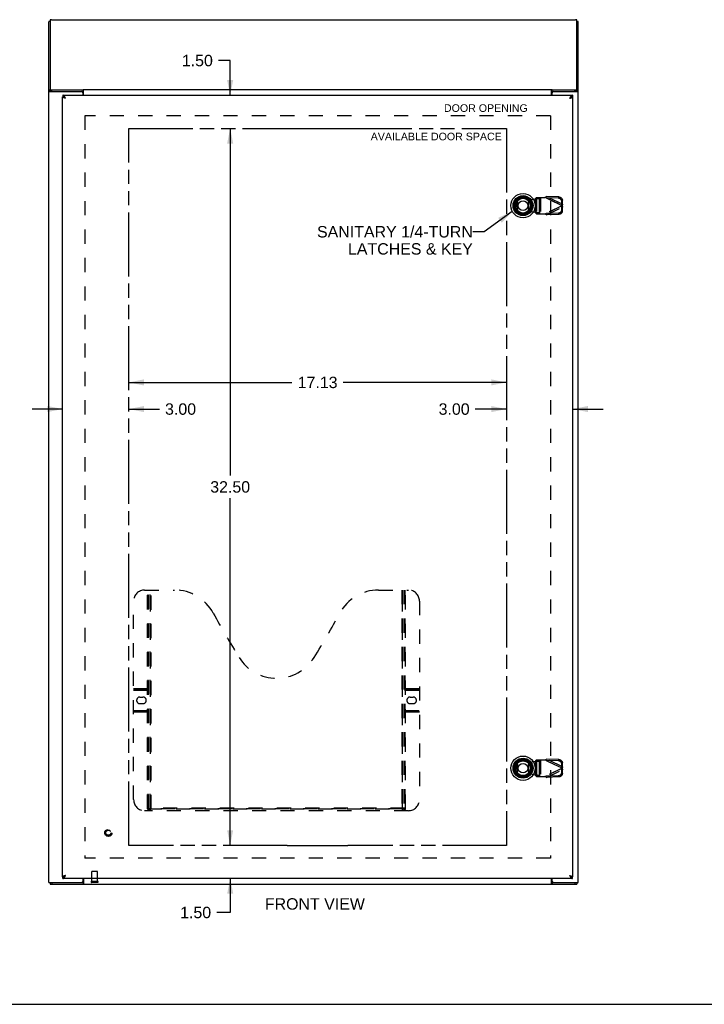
# Model space of a CAD drawing. Header units: inches. Extents: x 0 to 117, y 0 to 76.
# Tile 2 of 6: x 26 to 57, y 0 to 45. Entities that reach past the tile are written whole.
import ezdxf

# ---------------------------------------------------------------- set-up
doc = ezdxf.new("R2010")
doc.units = ezdxf.units.IN
doc.header["$LTSCALE"] = 6.448276
doc.header["$MEASUREMENT"] = 0
doc.linetypes.add('HIDDEN', pattern=[0.2, 0.1, -0.1])
doc.linetypes.add('PHANTOM', pattern=[0.8, 0.45, -0.05, 0.1, -0.05, 0.1, -0.05])
doc.layers.get('0').update_dxf_attribs({"linetype": 'CONTINUOUS'})
for name, color, linetype in [('02___PRT_ALL_AXES', 7, 'CONTINUOUS'), ('1-4_TURN_RH_OVER_16', 7, 'CONTINUOUS'), ('AVAILABLE_DOOR_SPACE', 7, 'CONTINUOUS'), ('DEFAULT_2', 8, 'HIDDEN'), ('DIMENSIONS', 7, 'CONTINUOUS')]:
    doc.layers.add(name, color=color, linetype=linetype)
doc.styles.get("Standard").update_dxf_attribs({"font": 'arial.ttf'})
doc.dimstyles.new('DIMSTYLE_1', dxfattribs={"dimtxt": 0.517241, "dimasz": 0.689655, "dimexe": 0.09, "dimexo": 0.07, "dimgap": 0.0375, "dimtad": 0, "dimtih": 1, "dimtoh": 1, "dimzin": 4, "dimdsep": 46, "dimtxsty": 'Standard', "dimblk": '_FILLED', "dimblk1": '_FILLED', "dimblk2": '_FILLED', "dimcen": 0.09, "dimazin": 1, "dimtfac": 1, "dimtofl": 0, "dimtmove": 0, "dimatfit": 3, "dimldrblk": '_FILLED', "dimfxl": 0, "dimtolj": 1, "dimtzin": 4, "dimarcsym": 0})
doc.dimstyles.get("Standard").update_dxf_attribs({"dimtxt": 0.586207, "dimasz": 0.689655, "dimexe": 0.09, "dimexo": 0.07, "dimgap": 0.09, "dimtad": 0, "dimtih": 1, "dimtoh": 1, "dimzin": 4, "dimdsep": 46, "dimtxsty": 'Standard', "dimblk": '_FILLED', "dimblk1": '_FILLED', "dimblk2": '_FILLED', "dimcen": 0.09, "dimazin": 1, "dimtp": 0.01, "dimtm": 0.01, "dimtfac": 1, "dimtofl": 0, "dimtmove": 0, "dimatfit": 3, "dimldrblk": '_FILLED', "dimfxl": 0, "dimtolj": 1, "dimtzin": 4, "dimarcsym": 0})

# ---------------------------------------------------------------- blocks, each defined once
blk = doc.blocks.new('_FILLED')
at = {"color": 0, "linetype": 'ByBlock'}
blk.add_solid([(0, 0), (-1, 0.2), (-1, -0.2)], dxfattribs=at)
blk = doc.blocks.new('*D17')
at = {"layer": 'DIMENSIONS', "color": 2, "linetype": 'Continuous'}
for p, q in [((35.222, 42.779), (34.695, 42.779)), ((35.222, 41.202), (35.222, 42.779)), ((35.222, 39.702), (35.222, 38.323))]:
    blk.add_line(p, q, dxfattribs=at)
at = {"layer": 'DIMENSIONS', "color": 2, "linetype": 'Continuous', "xscale": 0.6896551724, "yscale": 0.6896551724, "zscale": 0.6896551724}
for p, rotation in [((35.222, 41.202), 270), ((35.222, 39.702), 90)]:
    blk.add_blockref('_FILLED', p, dxfattribs=dict(at, rotation=rotation))
at = {"layer": 'DIMENSIONS', "color": 2, "linetype": 'Continuous', "insert": (34.437, 43.037), "char_height": 0.5172, "width": 1.40559, "attachment_point": 3, "line_spacing_factor": 0.9}
blk.add_mtext('1.50', dxfattribs=at)
blk = doc.blocks.new('*D18')
at = {"layer": 'DIMENSIONS', "color": 2, "linetype": 'Continuous'}
for p, q in [((35.222, 39.702), (35.222, 23.969)), ((35.222, 7.202), (35.222, 22.935))]:
    blk.add_line(p, q, dxfattribs=at)
at = {"layer": 'DIMENSIONS', "color": 2, "linetype": 'Continuous', "xscale": 0.6896551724, "yscale": 0.6896551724, "zscale": 0.6896551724}
for p, rotation in [((35.222, 39.702), 90), ((35.222, 7.202), 270)]:
    blk.add_blockref('_FILLED', p, dxfattribs=dict(at, rotation=rotation))
at = {"layer": 'DIMENSIONS', "color": 2, "linetype": 'Continuous', "insert": (35.222, 23.711), "char_height": 0.5172, "width": 1.80746, "attachment_point": 2, "line_spacing_factor": 0.9}
blk.add_mtext('32.50', dxfattribs=at)
blk = doc.blocks.new('*D19')
at = {"layer": 'DIMENSIONS', "color": 2, "linetype": 'Continuous'}
for p, q in [((35.222, 7.202), (35.222, 8.582)), ((35.222, 5.702), (35.222, 4.162)), ((35.222, 4.162), (34.618, 4.162))]:
    blk.add_line(p, q, dxfattribs=at)
at = {"layer": 'DIMENSIONS', "color": 2, "linetype": 'Continuous', "xscale": 0.6896551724, "yscale": 0.6896551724, "zscale": 0.6896551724}
for p, rotation in [((35.222, 7.202), 270), ((35.222, 5.702), 90)]:
    blk.add_blockref('_FILLED', p, dxfattribs=dict(at, rotation=rotation))
at = {"layer": 'DIMENSIONS', "color": 2, "linetype": 'Continuous', "insert": (34.36, 4.421), "char_height": 0.5172, "width": 1.40559, "attachment_point": 3, "line_spacing_factor": 0.9}
blk.add_mtext('1.50', dxfattribs=at)
blk = doc.blocks.new('*D20')
at = {"layer": 'DIMENSIONS', "color": 2, "linetype": 'Continuous'}
for p, q in [((30.625, 28.188), (38.025, 28.188)), ((47.75, 28.188), (40.35, 28.188))]:
    blk.add_line(p, q, dxfattribs=at)
at = {"layer": 'DIMENSIONS', "color": 2, "linetype": 'Continuous', "xscale": 0.6896551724, "yscale": 0.6896551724, "zscale": 0.6896551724, "rotation": 180}
blk.add_blockref('_FILLED', (30.625, 28.188), dxfattribs=at)
at = {"layer": 'DIMENSIONS', "color": 2, "linetype": 'Continuous', "xscale": 0.6896551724, "yscale": 0.6896551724, "zscale": 0.6896551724}
blk.add_blockref('_FILLED', (47.75, 28.188), dxfattribs=at)
at = {"layer": 'DIMENSIONS', "color": 2, "linetype": 'Continuous', "insert": (39.187, 28.447), "char_height": 0.5172, "width": 1.80746, "attachment_point": 2, "line_spacing_factor": 0.9}
blk.add_mtext('17.13', dxfattribs=at)
blk = doc.blocks.new('*D21')
at = {"layer": 'DIMENSIONS', "color": 2, "linetype": 'Continuous'}
for p, q in [((47.75, 26.981), (46.338, 26.981)), ((50.75, 26.981), (52.129, 26.981))]:
    blk.add_line(p, q, dxfattribs=at)
at = {"layer": 'DIMENSIONS', "color": 2, "linetype": 'Continuous', "xscale": 0.6896551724, "yscale": 0.6896551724, "zscale": 0.6896551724}
blk.add_blockref('_FILLED', (47.75, 26.981), dxfattribs=at)
at = {"layer": 'DIMENSIONS', "color": 2, "linetype": 'Continuous', "xscale": 0.6896551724, "yscale": 0.6896551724, "zscale": 0.6896551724, "rotation": 180}
blk.add_blockref('_FILLED', (50.75, 26.981), dxfattribs=at)
at = {"layer": 'DIMENSIONS', "color": 2, "linetype": 'Continuous', "insert": (46.08, 27.24), "char_height": 0.5172, "width": 1.40559, "attachment_point": 3, "line_spacing_factor": 0.9}
blk.add_mtext('3.00', dxfattribs=at)
blk = doc.blocks.new('*D22')
at = {"layer": 'DIMENSIONS', "color": 2, "linetype": 'Continuous'}
for p, q in [((27.625, 26.981), (26.245, 26.981)), ((30.625, 26.981), (32.012, 26.981))]:
    blk.add_line(p, q, dxfattribs=at)
at = {"layer": 'DIMENSIONS', "color": 2, "linetype": 'Continuous', "xscale": 0.6896551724, "yscale": 0.6896551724, "zscale": 0.6896551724}
blk.add_blockref('_FILLED', (27.625, 26.981), dxfattribs=at)
at = {"layer": 'DIMENSIONS', "color": 2, "linetype": 'Continuous', "xscale": 0.6896551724, "yscale": 0.6896551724, "zscale": 0.6896551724, "rotation": 180}
blk.add_blockref('_FILLED', (30.625, 26.981), dxfattribs=at)
at = {"layer": 'DIMENSIONS', "color": 2, "linetype": 'Continuous', "insert": (32.27, 27.24), "char_height": 0.5172, "width": 1.40559, "attachment_point": 1, "line_spacing_factor": 0.9}
blk.add_mtext('3.00', dxfattribs=at)

msp = doc.modelspace()

# ---------------------------------------------------------------- linework, layer by layer
at = {"color": 3, "linetype": 'Continuous'}
for p, q in [((27.123, 44.63), (50.877, 44.63)), ((27, 5.527), (27, 44.531)), ((27.063, 44.614), (27.063, 41.465)), ((50.937, 41.465), (50.937, 44.614)), ((51, 5.527), (51, 44.531)), ((27.027, 41.371), (28.49, 41.371)), ((27.143, 41.444), (28.55, 41.444)), ((27.625, 5.777), (27.625, 41.127)), ((27.638, 41.202), (50.737, 41.202)), ((28.55, 41.444), (28.561, 41.461)), ((28.55, 41.202), (28.55, 41.311)), ((28.561, 41.461), (49.813, 41.461)), ((28.577, 41.202), (28.577, 41.461)), ((49.798, 41.202), (49.798, 41.461)), ((49.825, 41.444), (49.813, 41.461)), ((49.825, 41.444), (50.857, 41.444)), ((49.825, 41.202), (49.825, 41.311)), ((49.885, 41.371), (50.972, 41.371)), ((50.615, 41.067), (50.632, 41.072)), ((50.75, 41.127), (50.75, 5.777)), ((27.76, 5.837), (27.742, 5.832)), ((27, 5.527), (28.49, 5.527)), ((27.063, 5.452), (50.937, 5.452)), ((50.737, 5.702), (27.638, 5.702)), ((28.55, 5.587), (28.55, 5.702)), ((28.577, 5.702), (28.577, 5.452)), ((49.798, 5.452), (49.798, 5.702)), ((49.806, 5.48), (49.809, 5.473)), ((49.825, 5.587), (49.825, 5.702)), ((49.885, 5.527), (51, 5.527))]:
    msp.add_line(p, q, dxfattribs=at)
at = {"color": 7, "linetype": 'Continuous'}
for p, q in [((27.063, 44.55), (27.018, 44.55)), ((50.937, 44.55), (50.982, 44.55)), ((27, 41.393), (27.063, 41.393)), ((27.063, 41.392), (27.063, 41.465)), ((27.086, 41.378), (27.083, 41.379)), ((27.143, 41.371), (27.137, 41.372)), ((27.143, 41.371), (27.143, 41.444)), ((27.143, 41.371), (28.55, 41.371)), ((27.145, 41.371), (27.145, 41.371)), ((27.625, 41.127), (27.638, 41.127)), ((27.638, 41.202), (27.638, 41.127)), ((28.55, 41.371), (28.55, 41.444)), ((49.825, 41.371), (49.825, 41.444)), ((49.825, 41.371), (50.857, 41.371)), ((50.737, 41.202), (50.737, 41.127)), ((50.75, 41.127), (50.737, 41.127)), ((50.855, 41.371), (50.855, 41.371)), ((50.857, 41.371), (50.857, 41.444)), ((50.862, 41.372), (50.857, 41.371)), ((50.937, 41.392), (50.937, 41.465)), ((51, 41.393), (50.937, 41.393)), ((48.244, 35.987), (48.244, 36.418)), ((48.756, 36.418), (48.756, 35.987)), ((48.244, 10.487), (48.244, 10.918)), ((48.756, 10.918), (48.756, 10.487)), ((27.063, 5.527), (27.063, 5.452)), ((27.143, 5.527), (27.143, 5.452)), ((27.625, 5.777), (27.638, 5.777)), ((27.638, 5.702), (27.638, 5.777)), ((28.547, 5.527), (28.49, 5.527)), ((28.547, 5.527), (28.547, 5.452)), ((49.885, 5.527), (49.828, 5.527)), ((49.828, 5.527), (49.828, 5.452)), ((50.75, 5.777), (50.737, 5.777)), ((50.737, 5.702), (50.737, 5.777)), ((50.857, 5.527), (50.857, 5.452)), ((50.937, 5.527), (50.937, 5.452)), ((0, 0), (117.241, 0))]:
    msp.add_line(p, q, dxfattribs=at)
at = {"color": 3, "linetype": 'Continuous'}
for points in [[(27.123, 44.63), (27.119, 44.63), (27.115, 44.63), (27.111, 44.629), (27.107, 44.629), (27.103, 44.629), (27.1, 44.629), (27.096, 44.628), (27.093, 44.628), (27.089, 44.627), (27.086, 44.627), (27.083, 44.626), (27.08, 44.625), (27.078, 44.624), (27.075, 44.624), (27.073, 44.623), (27.071, 44.622), (27.069, 44.621), (27.067, 44.62), (27.066, 44.619), (27.065, 44.618), (27.064, 44.617), (27.063, 44.616), (27.063, 44.615), (27.063, 44.614)], [(50.937, 44.614), (50.937, 44.615), (50.936, 44.616), (50.936, 44.617), (50.935, 44.618), (50.934, 44.619), (50.932, 44.62), (50.931, 44.621), (50.929, 44.622), (50.927, 44.623), (50.924, 44.624), (50.922, 44.624), (50.919, 44.625), (50.916, 44.626), (50.913, 44.627), (50.91, 44.627), (50.907, 44.628), (50.903, 44.628), (50.9, 44.629), (50.896, 44.629), (50.892, 44.629), (50.888, 44.629), (50.885, 44.63), (50.881, 44.63), (50.877, 44.63)], [(27, 41.393), (27, 41.391), (27.001, 41.388), (27.002, 41.386), (27.004, 41.384), (27.007, 41.381), (27.01, 41.379), (27.014, 41.377), (27.018, 41.375), (27.022, 41.373), (27.027, 41.371)], [(27.063, 41.465), (27.063, 41.463), (27.063, 41.462), (27.064, 41.461), (27.065, 41.459), (27.067, 41.458), (27.069, 41.457), (27.071, 41.455), (27.073, 41.454), (27.076, 41.453), (27.079, 41.452), (27.083, 41.451), (27.086, 41.45), (27.09, 41.449), (27.094, 41.448), (27.098, 41.447), (27.103, 41.447), (27.107, 41.446), (27.112, 41.445), (27.117, 41.445), (27.122, 41.445), (27.127, 41.444), (27.132, 41.444), (27.137, 41.444), (27.143, 41.444)], [(27.7, 41.085), (27.692, 41.087), (27.685, 41.09), (27.678, 41.092), (27.671, 41.095), (27.664, 41.097), (27.658, 41.1), (27.653, 41.102), (27.647, 41.105), (27.643, 41.107), (27.639, 41.11), (27.635, 41.112), (27.632, 41.115), (27.629, 41.117), (27.627, 41.12), (27.626, 41.122), (27.625, 41.125), (27.625, 41.127)], [(27.724, 41.127), (27.719, 41.135), (27.714, 41.142), (27.709, 41.149), (27.704, 41.156), (27.699, 41.163), (27.694, 41.169), (27.689, 41.174), (27.683, 41.179), (27.678, 41.184), (27.673, 41.188), (27.668, 41.192), (27.663, 41.195), (27.658, 41.198), (27.653, 41.2), (27.648, 41.201), (27.643, 41.202), (27.638, 41.202)], [(27.76, 41.067), (27.742, 41.072), (27.733, 41.075), (27.725, 41.077), (27.716, 41.08), (27.708, 41.082), (27.7, 41.085)], [(27.76, 41.067), (27.755, 41.076), (27.75, 41.085), (27.744, 41.094), (27.739, 41.102), (27.734, 41.111), (27.729, 41.119), (27.724, 41.127)], [(28.568, 41.423), (28.566, 41.427), (28.564, 41.43), (28.563, 41.431), (28.562, 41.433), (28.561, 41.435), (28.559, 41.437), (28.558, 41.438), (28.557, 41.44), (28.555, 41.441), (28.554, 41.442), (28.553, 41.443), (28.552, 41.443), (28.551, 41.444), (28.55, 41.444)], [(28.577, 41.411), (28.576, 41.413), (28.574, 41.414), (28.573, 41.416), (28.572, 41.417), (28.571, 41.419), (28.569, 41.421), (28.568, 41.423)], [(49.798, 41.411), (49.799, 41.413), (49.8, 41.414), (49.801, 41.416), (49.803, 41.417), (49.804, 41.419), (49.805, 41.421), (49.806, 41.423), (49.809, 41.427)], [(49.809, 41.427), (49.81, 41.43), (49.811, 41.431), (49.812, 41.433), (49.814, 41.435), (49.815, 41.437), (49.816, 41.438), (49.818, 41.44), (49.819, 41.441), (49.82, 41.442), (49.822, 41.443), (49.823, 41.443), (49.824, 41.444), (49.825, 41.444)], [(50.655, 41.135), (50.65, 41.127), (50.645, 41.119), (50.64, 41.111), (50.635, 41.102), (50.63, 41.094), (50.625, 41.085), (50.62, 41.076), (50.615, 41.067)], [(50.632, 41.072), (50.641, 41.075), (50.65, 41.077), (50.658, 41.08), (50.666, 41.082), (50.674, 41.085)], [(50.737, 41.202), (50.732, 41.202), (50.727, 41.201), (50.721, 41.2), (50.716, 41.198), (50.711, 41.195), (50.706, 41.192), (50.701, 41.188), (50.696, 41.184), (50.691, 41.179), (50.686, 41.174), (50.681, 41.169), (50.676, 41.163), (50.671, 41.156), (50.666, 41.149), (50.66, 41.142), (50.655, 41.135)], [(50.674, 41.085), (50.682, 41.087), (50.69, 41.09), (50.697, 41.092), (50.704, 41.095), (50.71, 41.097), (50.716, 41.1), (50.722, 41.102), (50.727, 41.105), (50.732, 41.107), (50.736, 41.11), (50.739, 41.112), (50.743, 41.115), (50.745, 41.117), (50.747, 41.12), (50.749, 41.122), (50.749, 41.125), (50.75, 41.127)], [(50.857, 41.444), (50.862, 41.444), (50.867, 41.444), (50.872, 41.444), (50.877, 41.445), (50.882, 41.445), (50.887, 41.445), (50.892, 41.446), (50.897, 41.447), (50.901, 41.447), (50.905, 41.448), (50.909, 41.449), (50.913, 41.45), (50.917, 41.451), (50.92, 41.452), (50.923, 41.453), (50.926, 41.454), (50.928, 41.455), (50.931, 41.457), (50.932, 41.458), (50.934, 41.459), (50.935, 41.461), (50.936, 41.462), (50.937, 41.463), (50.937, 41.465)], [(50.972, 41.371), (50.977, 41.373), (50.982, 41.375), (50.986, 41.377), (50.99, 41.379), (50.993, 41.381), (50.995, 41.384), (50.997, 41.386), (50.999, 41.388), (50.999, 41.391), (51, 41.393)], [(27.7, 5.82), (27.692, 5.817), (27.685, 5.815), (27.678, 5.812), (27.671, 5.81), (27.664, 5.807), (27.658, 5.805), (27.653, 5.802), (27.647, 5.8), (27.643, 5.797), (27.639, 5.795), (27.635, 5.792), (27.632, 5.79), (27.629, 5.787), (27.627, 5.785), (27.626, 5.782), (27.625, 5.78), (27.625, 5.777)], [(27.742, 5.832), (27.733, 5.83), (27.725, 5.827), (27.716, 5.825), (27.708, 5.822), (27.7, 5.82)], [(27.719, 5.77), (27.724, 5.777), (27.729, 5.786), (27.734, 5.794), (27.739, 5.802), (27.744, 5.811), (27.75, 5.82), (27.755, 5.828), (27.76, 5.837)], [(50.615, 5.837), (50.632, 5.832), (50.641, 5.83), (50.65, 5.827), (50.658, 5.825), (50.666, 5.822), (50.674, 5.82)], [(50.615, 5.837), (50.62, 5.828), (50.625, 5.82), (50.63, 5.811), (50.635, 5.802), (50.64, 5.794), (50.645, 5.786), (50.65, 5.777)], [(50.674, 5.82), (50.682, 5.817), (50.69, 5.815), (50.697, 5.812), (50.704, 5.81), (50.71, 5.807), (50.716, 5.805), (50.722, 5.802), (50.727, 5.8), (50.732, 5.797), (50.736, 5.795), (50.739, 5.792), (50.743, 5.79), (50.745, 5.787), (50.747, 5.785), (50.749, 5.782), (50.749, 5.78), (50.75, 5.777)], [(27.638, 5.702), (27.643, 5.702), (27.648, 5.703), (27.653, 5.705), (27.658, 5.707), (27.663, 5.709), (27.668, 5.712), (27.673, 5.716), (27.678, 5.72), (27.683, 5.725), (27.689, 5.73), (27.694, 5.736), (27.699, 5.742), (27.704, 5.748), (27.709, 5.755), (27.714, 5.762), (27.719, 5.77)], [(28.565, 5.473), (28.564, 5.471), (28.563, 5.469), (28.562, 5.466), (28.561, 5.465), (28.56, 5.463), (28.559, 5.461), (28.558, 5.459), (28.557, 5.458), (28.556, 5.457), (28.555, 5.456), (28.554, 5.455), (28.552, 5.454), (28.551, 5.453), (28.55, 5.453), (28.549, 5.452), (28.548, 5.452), (28.547, 5.452)], [(28.577, 5.495), (28.576, 5.494), (28.575, 5.493), (28.574, 5.491), (28.573, 5.489), (28.571, 5.487), (28.57, 5.485), (28.569, 5.483), (28.568, 5.48), (28.565, 5.473)], [(49.798, 5.495), (49.799, 5.494), (49.8, 5.493), (49.801, 5.491), (49.802, 5.489), (49.803, 5.487), (49.804, 5.485), (49.805, 5.483), (49.806, 5.48)], [(49.809, 5.473), (49.81, 5.471), (49.811, 5.469), (49.812, 5.466), (49.813, 5.465), (49.814, 5.463), (49.815, 5.461), (49.816, 5.459), (49.818, 5.458), (49.819, 5.457), (49.82, 5.456), (49.821, 5.455), (49.822, 5.454), (49.823, 5.453), (49.824, 5.453), (49.825, 5.452), (49.827, 5.452), (49.828, 5.452)], [(50.65, 5.777), (50.655, 5.77), (50.66, 5.762), (50.666, 5.755), (50.671, 5.748), (50.676, 5.742), (50.681, 5.736), (50.686, 5.73), (50.691, 5.725), (50.696, 5.72), (50.701, 5.716), (50.706, 5.712), (50.711, 5.709), (50.716, 5.707), (50.721, 5.705), (50.727, 5.703), (50.732, 5.702), (50.737, 5.702)]]:
    msp.add_lwpolyline(points, dxfattribs=at)
at = {"color": 7, "linetype": 'Continuous'}
for points in [[(27.076, 41.381), (27.073, 41.382), (27.071, 41.383), (27.069, 41.384), (27.067, 41.386), (27.065, 41.387), (27.064, 41.388), (27.063, 41.389), (27.063, 41.391), (27.063, 41.392)], [(27.083, 41.379), (27.079, 41.38), (27.076, 41.381)], [(27.079, 41.38), (27.08, 41.379), (27.081, 41.377), (27.083, 41.375), (27.086, 41.373), (27.088, 41.371)], [(27.137, 41.372), (27.132, 41.372), (27.127, 41.372), (27.122, 41.372), (27.117, 41.373), (27.112, 41.373), (27.107, 41.374), (27.103, 41.374), (27.098, 41.375), (27.094, 41.376), (27.09, 41.377), (27.086, 41.378)], [(27.704, 41.107), (27.699, 41.11), (27.694, 41.112), (27.689, 41.115), (27.683, 41.117), (27.678, 41.119), (27.673, 41.121), (27.668, 41.123), (27.663, 41.124), (27.658, 41.125), (27.653, 41.126), (27.648, 41.127), (27.643, 41.127), (27.638, 41.127)], [(27.714, 41.101), (27.709, 41.104), (27.704, 41.107)], [(27.76, 41.067), (27.755, 41.07), (27.75, 41.073), (27.746, 41.076), (27.741, 41.079), (27.737, 41.082), (27.732, 41.085), (27.728, 41.088), (27.724, 41.091), (27.721, 41.094), (27.717, 41.097), (27.714, 41.1), (27.713, 41.101)], [(27.76, 41.067), (27.755, 41.071), (27.75, 41.075), (27.744, 41.079), (27.739, 41.083), (27.734, 41.086), (27.729, 41.09), (27.724, 41.094), (27.719, 41.097), (27.714, 41.101)], [(28.577, 41.365), (28.576, 41.364), (28.575, 41.364), (28.573, 41.364), (28.572, 41.364), (28.571, 41.364), (28.569, 41.364), (28.568, 41.365), (28.567, 41.365), (28.565, 41.366), (28.564, 41.366), (28.563, 41.367), (28.562, 41.368), (28.56, 41.369), (28.559, 41.369), (28.558, 41.37), (28.557, 41.371), (28.555, 41.371), (28.554, 41.371), (28.553, 41.372), (28.552, 41.372), (28.551, 41.372), (28.55, 41.371)], [(49.798, 41.365), (49.799, 41.364), (49.8, 41.364), (49.801, 41.364), (49.802, 41.364), (49.804, 41.364), (49.805, 41.364), (49.806, 41.365), (49.808, 41.365), (49.809, 41.366), (49.81, 41.366), (49.812, 41.367), (49.813, 41.368), (49.814, 41.369), (49.815, 41.369), (49.816, 41.37), (49.818, 41.371), (49.819, 41.371), (49.82, 41.371), (49.821, 41.372), (49.823, 41.372), (49.824, 41.372), (49.825, 41.371)], [(50.666, 41.104), (50.66, 41.101), (50.655, 41.097), (50.65, 41.094), (50.645, 41.09), (50.64, 41.086), (50.635, 41.083), (50.63, 41.079), (50.625, 41.075), (50.62, 41.071), (50.615, 41.067)], [(50.615, 41.067), (50.619, 41.07), (50.624, 41.073), (50.629, 41.076), (50.633, 41.079), (50.638, 41.082), (50.642, 41.085), (50.646, 41.088), (50.65, 41.091), (50.654, 41.094), (50.657, 41.097), (50.66, 41.1), (50.661, 41.101)], [(50.676, 41.11), (50.671, 41.107), (50.666, 41.104)], [(50.737, 41.127), (50.732, 41.127), (50.727, 41.127), (50.721, 41.126), (50.716, 41.125), (50.711, 41.124), (50.706, 41.123), (50.701, 41.121), (50.696, 41.119), (50.691, 41.117), (50.686, 41.115), (50.681, 41.112), (50.676, 41.11)], [(50.913, 41.378), (50.909, 41.377), (50.905, 41.376), (50.901, 41.375), (50.897, 41.374), (50.892, 41.374), (50.887, 41.373), (50.882, 41.373), (50.877, 41.372), (50.872, 41.372), (50.867, 41.372), (50.862, 41.372)], [(50.911, 41.371), (50.914, 41.373), (50.916, 41.375), (50.918, 41.377), (50.92, 41.379), (50.92, 41.38)], [(50.92, 41.38), (50.917, 41.379), (50.913, 41.378)], [(50.926, 41.382), (50.923, 41.381), (50.92, 41.38)], [(50.937, 41.392), (50.937, 41.391), (50.936, 41.389), (50.935, 41.388), (50.934, 41.387), (50.932, 41.386), (50.931, 41.384), (50.928, 41.383), (50.926, 41.382)], [(27.709, 5.801), (27.714, 5.804), (27.719, 5.807), (27.724, 5.811), (27.729, 5.814), (27.734, 5.818), (27.739, 5.822), (27.744, 5.825), (27.75, 5.829), (27.755, 5.833), (27.76, 5.837)], [(27.76, 5.837), (27.755, 5.834), (27.75, 5.831), (27.746, 5.828), (27.741, 5.825), (27.737, 5.822), (27.732, 5.819), (27.728, 5.816), (27.724, 5.813), (27.721, 5.81), (27.717, 5.807), (27.714, 5.804), (27.713, 5.804)], [(50.615, 5.837), (50.619, 5.834), (50.624, 5.831), (50.629, 5.828), (50.633, 5.825), (50.638, 5.822), (50.642, 5.819), (50.646, 5.816), (50.65, 5.813), (50.654, 5.81), (50.657, 5.807), (50.66, 5.804), (50.661, 5.804)], [(50.615, 5.837), (50.62, 5.833), (50.625, 5.829), (50.63, 5.825), (50.635, 5.822), (50.64, 5.818), (50.645, 5.814), (50.65, 5.811), (50.655, 5.807), (50.66, 5.804)], [(50.66, 5.804), (50.666, 5.801), (50.671, 5.798)], [(27.638, 5.777), (27.643, 5.777), (27.648, 5.778), (27.653, 5.778), (27.658, 5.779), (27.663, 5.78), (27.668, 5.782), (27.673, 5.783), (27.678, 5.785), (27.683, 5.787), (27.689, 5.79), (27.694, 5.792), (27.699, 5.795)], [(27.699, 5.795), (27.704, 5.798), (27.709, 5.801)], [(28.559, 5.538), (28.557, 5.535), (28.556, 5.534), (28.555, 5.532), (28.554, 5.531), (28.553, 5.53), (28.552, 5.529), (28.551, 5.528), (28.55, 5.528), (28.549, 5.527), (28.548, 5.527), (28.547, 5.527)], [(28.577, 5.548), (28.575, 5.548), (28.574, 5.548), (28.573, 5.548), (28.572, 5.548), (28.571, 5.548), (28.57, 5.547), (28.569, 5.547), (28.567, 5.546), (28.566, 5.546), (28.565, 5.545), (28.564, 5.544), (28.563, 5.543), (28.562, 5.541), (28.561, 5.54), (28.56, 5.539), (28.559, 5.538)], [(49.798, 5.548), (49.799, 5.548), (49.8, 5.548), (49.801, 5.548), (49.803, 5.548), (49.804, 5.548), (49.805, 5.547), (49.806, 5.547), (49.807, 5.546), (49.808, 5.546), (49.809, 5.545), (49.81, 5.544), (49.811, 5.543), (49.812, 5.541), (49.813, 5.54), (49.814, 5.539), (49.815, 5.538), (49.816, 5.536), (49.817, 5.535), (49.818, 5.534), (49.819, 5.532), (49.82, 5.531), (49.822, 5.53), (49.823, 5.529), (49.824, 5.528), (49.825, 5.528), (49.826, 5.527), (49.827, 5.527), (49.828, 5.527)], [(50.671, 5.798), (50.676, 5.795), (50.681, 5.792), (50.686, 5.79), (50.691, 5.787), (50.696, 5.785), (50.701, 5.783), (50.706, 5.782), (50.711, 5.78), (50.716, 5.779), (50.721, 5.778), (50.727, 5.778), (50.732, 5.777), (50.737, 5.777)]]:
    msp.add_lwpolyline(points, dxfattribs=at)
for centre, radius in [((48.5, 36.202), 0.551), ((48.5, 36.202), 0.453), ((48.5, 36.202), 0.413), ((48.5, 36.202), 0.384), ((48.5, 36.202), 0.374), ((48.5, 36.202), 0.335), ((48.5, 36.202), 0.217), ((48.5, 10.702), 0.551), ((48.5, 10.702), 0.453), ((48.5, 10.702), 0.413), ((48.5, 10.702), 0.384), ((48.5, 10.702), 0.374), ((48.5, 10.702), 0.335), ((48.5, 10.702), 0.217)]:
    msp.add_circle(centre, radius, dxfattribs=at)
at = {"color": 3, "linetype": 'Continuous'}
for centre, start, end in [((28.49, 41.311), 0, 90), ((49.885, 41.311), 90, 180), ((28.49, 5.587), 270, 360), ((49.885, 5.587), 180, 270)]:
    msp.add_arc(centre, 0.06, start, end, dxfattribs=at)
for centre, start_param, end_param in [((27.145, 44.531), 2.637791, 3.141593), ((50.855, 44.531), 0, 0.503802)]:
    msp.add_ellipse(centre, major_axis=(0.145, 0), ratio=0.267949, start_param=start_param, end_param=end_param, dxfattribs=at)
at = {"layer": '02___PRT_ALL_AXES', "color": 8, "linetype": 'HIDDEN'}
for p, q in [((28.951, 5.57), (28.951, 6.017)), ((29.199, 5.57), (29.199, 6.017)), ((29.199, 5.57), (28.951, 5.57))]:
    msp.add_line(p, q, dxfattribs=at)
msp.add_circle((29.7, 7.777), 0.124, dxfattribs=at)
at = {"layer": 'AVAILABLE_DOOR_SPACE', "color": 40, "linetype": 'PHANTOM'}
for p, q in [((30.625, 7.202), (30.625, 39.702)), ((30.625, 39.702), (37.812, 39.702)), ((37.812, 39.702), (37.812, 39.701)), ((37.812, 39.701), (40.562, 39.701)), ((40.562, 39.701), (40.562, 39.702)), ((40.562, 39.702), (47.75, 39.702)), ((47.75, 39.702), (47.75, 7.202)), ((37.812, 7.202), (30.625, 7.202)), ((37.812, 7.203), (40.562, 7.203)), ((37.812, 7.202), (37.812, 7.203)), ((40.562, 7.202), (40.562, 7.203)), ((47.75, 7.202), (40.562, 7.202))]:
    msp.add_line(p, q, dxfattribs=at)
at = {"layer": 'DEFAULT_2', "color": 8, "linetype": 'HIDDEN'}
for p, q in [((28.625, 40.277), (28.625, 6.627)), ((49.748, 40.277), (28.627, 40.277)), ((49.75, 40.277), (49.75, 6.627)), ((49.544, 36.555), (49.571, 36.612)), ((50.125, 36.594), (49.571, 36.612)), ((50.291, 36.27), (49.571, 36.612)), ((48.562, 36.529), (48.856, 36.476)), ((48.856, 36.476), (49.053, 36.514)), ((49.053, 36.514), (49.053, 35.887)), ((49.112, 36.574), (49.072, 36.532)), ((49.072, 35.868), (49.072, 36.532)), ((49.072, 36.532), (49.227, 36.532)), ((49.112, 36.574), (49.486, 36.574)), ((49.115, 36.574), (49.115, 35.826)), ((49.227, 36.532), (49.266, 36.574)), ((49.227, 36.532), (49.227, 35.868)), ((49.27, 35.826), (49.27, 36.574)), ((49.289, 36.574), (49.289, 35.826)), ((50.273, 36.2), (49.486, 36.574)), ((50.273, 36.2), (49.486, 35.826)), ((50.098, 36.537), (49.544, 36.555)), ((49.544, 36.555), (50.264, 36.213)), ((50.264, 36.187), (49.544, 35.845)), ((50.125, 36.594), (50.098, 36.537)), ((50.258, 36.385), (50.285, 36.442)), ((50.264, 36.213), (50.258, 36.385)), ((50.258, 36.015), (50.264, 36.187)), ((50.291, 36.27), (50.264, 36.213)), ((50.264, 36.187), (50.291, 36.131)), ((50.28, 36.224), (50.273, 36.2)), ((50.291, 36.27), (50.285, 36.442)), ((48.856, 35.925), (48.562, 35.871)), ((49.053, 35.887), (48.856, 35.925)), ((49.227, 35.868), (49.072, 35.868)), ((49.072, 35.868), (49.112, 35.826)), ((49.112, 35.826), (49.486, 35.826)), ((49.266, 35.826), (49.227, 35.868)), ((49.486, 35.826), (49.505, 35.832)), ((50.098, 35.863), (49.544, 35.845)), ((49.571, 35.788), (49.544, 35.845)), ((49.571, 35.788), (50.291, 36.131)), ((50.125, 35.806), (49.571, 35.788)), ((50.098, 35.863), (50.125, 35.806)), ((50.285, 35.958), (50.258, 36.015)), ((50.285, 35.958), (50.291, 36.131)), ((31.345, 18.777), (32.7, 18.777)), ((31.48, 8.867), (31.48, 18.777)), ((31.51, 8.897), (31.51, 18.777)), ((31.52, 8.867), (31.52, 18.777)), ((31.6, 8.897), (31.6, 18.777)), ((31.61, 8.777), (31.61, 18.777)), ((31.64, 8.857), (31.64, 18.777)), ((41.95, 18.777), (43.305, 18.777)), ((43.01, 18.777), (43.01, 8.857)), ((43.04, 8.777), (43.04, 18.777)), ((43.05, 18.777), (43.05, 8.897)), ((43.13, 18.777), (43.13, 8.867)), ((43.14, 18.777), (43.14, 8.897)), ((43.17, 8.867), (43.17, 18.777)), ((30.845, 9.277), (30.845, 18.277)), ((43.805, 18.277), (43.805, 9.277)), ((30.845, 14.317), (31.52, 14.317)), ((43.13, 14.317), (43.805, 14.317)), ((30.845, 14.277), (31.48, 14.277)), ((30.845, 14.237), (31.52, 14.237)), ((31.131, 13.927), (31.268, 13.927)), ((43.13, 14.237), (43.805, 14.237)), ((43.17, 14.277), (43.805, 14.277)), ((43.381, 13.927), (43.518, 13.927)), ((31.268, 13.627), (31.131, 13.627)), ((43.518, 13.627), (43.381, 13.627)), ((30.845, 13.317), (31.52, 13.317)), ((31.48, 13.277), (30.845, 13.277)), ((31.52, 13.237), (30.845, 13.237)), ((43.13, 13.317), (43.805, 13.317)), ((43.805, 13.237), (43.13, 13.237)), ((43.805, 13.277), (43.17, 13.277)), ((48.562, 11.029), (48.856, 10.976)), ((48.856, 10.976), (49.053, 11.014)), ((49.053, 11.014), (49.053, 10.387)), ((49.112, 11.074), (49.072, 11.032)), ((49.072, 11.032), (49.227, 11.032)), ((49.072, 10.368), (49.072, 11.032)), ((49.112, 11.074), (49.486, 11.074)), ((49.115, 11.074), (49.115, 10.326)), ((49.227, 11.032), (49.266, 11.074)), ((49.227, 11.032), (49.227, 10.368)), ((49.27, 10.326), (49.27, 11.074)), ((49.289, 11.074), (49.289, 10.326)), ((50.273, 10.7), (49.486, 11.074)), ((49.544, 11.055), (49.571, 11.112)), ((50.098, 11.037), (49.544, 11.055)), ((49.544, 11.055), (50.264, 10.713)), ((50.125, 11.094), (49.571, 11.112)), ((50.291, 10.77), (49.571, 11.112)), ((50.125, 11.094), (50.098, 11.037)), ((50.258, 10.885), (50.285, 10.942)), ((50.264, 10.713), (50.258, 10.885)), ((50.291, 10.77), (50.264, 10.713)), ((50.28, 10.724), (50.273, 10.7)), ((50.291, 10.77), (50.285, 10.942)), ((48.856, 10.425), (48.562, 10.371)), ((49.053, 10.387), (48.856, 10.425)), ((49.227, 10.368), (49.072, 10.368)), ((49.072, 10.368), (49.112, 10.326)), ((49.112, 10.326), (49.486, 10.326)), ((49.266, 10.326), (49.227, 10.368)), ((50.273, 10.7), (49.486, 10.326)), ((49.486, 10.326), (49.505, 10.332)), ((50.264, 10.687), (49.544, 10.345)), ((50.098, 10.363), (49.544, 10.345)), ((49.571, 10.288), (49.544, 10.345)), ((49.571, 10.288), (50.291, 10.631)), ((50.125, 10.306), (49.571, 10.288)), ((50.098, 10.363), (50.125, 10.306)), ((50.258, 10.515), (50.264, 10.687)), ((50.285, 10.458), (50.258, 10.515)), ((50.264, 10.687), (50.291, 10.631)), ((50.285, 10.458), (50.291, 10.631)), ((43.305, 8.777), (31.345, 8.777)), ((31.48, 8.867), (43.17, 8.867)), ((43.14, 8.897), (31.51, 8.897)), ((43.046, 8.857), (31.604, 8.857)), ((49.748, 6.627), (28.627, 6.627)), ((29.199, 6.017), (28.951, 6.017)), ((29.189, 6.027), (28.961, 6.027)), ((29.217, 5.57), (28.933, 5.57)), ((29.217, 5.527), (28.933, 5.527))]:
    msp.add_line(p, q, dxfattribs=at)
for points in [[(49.486, 36.574), (49.5, 36.581), (49.514, 36.587), (49.529, 36.594), (49.543, 36.6), (49.557, 36.606), (49.571, 36.612)], [(49.072, 36.532), (49.071, 36.53), (49.07, 36.528), (49.068, 36.525), (49.065, 36.523), (49.063, 36.521), (49.06, 36.518), (49.056, 36.516), (49.053, 36.514)], [(49.053, 36.514), (49.07, 36.515), (49.088, 36.516), (49.105, 36.518), (49.121, 36.519), (49.137, 36.52), (49.152, 36.522), (49.166, 36.523), (49.179, 36.524), (49.191, 36.526), (49.201, 36.527), (49.21, 36.528), (49.217, 36.53), (49.223, 36.531), (49.227, 36.532)], [(49.544, 36.555), (49.534, 36.559), (49.525, 36.562), (49.515, 36.565), (49.505, 36.568), (49.486, 36.574)], [(50.258, 36.385), (50.257, 36.4), (50.255, 36.414), (50.25, 36.428), (50.245, 36.442), (50.238, 36.455), (50.23, 36.468), (50.22, 36.48), (50.209, 36.491), (50.198, 36.501), (50.185, 36.51), (50.172, 36.518), (50.158, 36.524), (50.144, 36.53), (50.129, 36.534), (50.114, 36.536), (50.098, 36.537)], [(50.125, 36.594), (50.141, 36.593), (50.156, 36.59), (50.171, 36.586), (50.185, 36.581), (50.199, 36.574), (50.212, 36.567), (50.225, 36.558), (50.236, 36.548), (50.247, 36.537), (50.256, 36.525), (50.265, 36.512), (50.272, 36.499), (50.277, 36.485), (50.281, 36.471), (50.284, 36.457), (50.285, 36.442)], [(50.269, 36.207), (50.267, 36.209), (50.266, 36.211), (50.264, 36.213)], [(50.264, 36.187), (50.266, 36.189), (50.267, 36.192), (50.269, 36.194), (50.27, 36.196), (50.273, 36.2)], [(50.273, 36.2), (50.272, 36.202), (50.269, 36.207)], [(50.273, 36.2), (50.28, 36.176), (50.283, 36.165), (50.286, 36.153), (50.289, 36.142), (50.291, 36.131)], [(50.291, 36.27), (50.289, 36.259), (50.286, 36.247), (50.283, 36.236), (50.28, 36.224)], [(49.227, 35.868), (49.223, 35.869), (49.217, 35.871), (49.21, 35.872), (49.201, 35.873), (49.191, 35.875), (49.179, 35.876), (49.166, 35.877), (49.152, 35.879), (49.137, 35.88), (49.121, 35.881), (49.105, 35.883), (49.088, 35.884), (49.07, 35.885), (49.053, 35.887)], [(49.072, 35.868), (49.071, 35.87), (49.07, 35.873), (49.068, 35.875), (49.066, 35.877), (49.063, 35.88), (49.06, 35.882), (49.056, 35.884), (49.053, 35.887)], [(49.571, 35.788), (49.557, 35.794), (49.543, 35.8), (49.529, 35.807), (49.514, 35.813), (49.5, 35.82), (49.486, 35.826)], [(49.505, 35.832), (49.515, 35.836), (49.525, 35.839), (49.534, 35.842), (49.544, 35.845)], [(50.098, 35.863), (50.114, 35.864), (50.129, 35.867), (50.144, 35.871), (50.158, 35.876), (50.172, 35.883), (50.185, 35.891), (50.198, 35.9), (50.209, 35.91), (50.22, 35.921), (50.23, 35.933), (50.238, 35.945), (50.245, 35.958), (50.25, 35.972), (50.255, 35.986), (50.257, 36), (50.258, 36.015)], [(50.285, 35.958), (50.284, 35.944), (50.281, 35.929), (50.277, 35.915), (50.272, 35.902), (50.265, 35.888), (50.256, 35.876), (50.247, 35.864), (50.236, 35.853), (50.225, 35.843), (50.212, 35.834), (50.199, 35.826), (50.185, 35.82), (50.171, 35.814), (50.156, 35.81), (50.141, 35.808), (50.125, 35.806)], [(49.053, 11.014), (49.07, 11.015), (49.088, 11.016), (49.105, 11.018), (49.121, 11.019), (49.137, 11.02), (49.152, 11.022), (49.166, 11.023), (49.179, 11.024), (49.191, 11.026), (49.201, 11.027), (49.21, 11.028), (49.217, 11.03), (49.223, 11.031), (49.227, 11.032)], [(49.072, 11.032), (49.071, 11.03), (49.07, 11.028), (49.068, 11.025), (49.065, 11.023), (49.063, 11.021), (49.06, 11.018), (49.056, 11.016), (49.053, 11.014)], [(49.486, 11.074), (49.5, 11.081), (49.514, 11.087), (49.529, 11.094), (49.543, 11.1), (49.557, 11.106), (49.571, 11.112)], [(49.544, 11.055), (49.534, 11.059), (49.525, 11.062), (49.515, 11.065), (49.505, 11.068), (49.486, 11.074)], [(50.258, 10.885), (50.257, 10.9), (50.255, 10.914), (50.25, 10.928), (50.245, 10.942), (50.238, 10.955), (50.23, 10.968), (50.22, 10.98), (50.209, 10.991), (50.198, 11.001), (50.185, 11.01), (50.172, 11.018), (50.158, 11.024), (50.144, 11.03), (50.129, 11.034), (50.114, 11.036), (50.098, 11.037)], [(50.125, 11.094), (50.141, 11.093), (50.156, 11.09), (50.171, 11.086), (50.185, 11.081), (50.199, 11.074), (50.212, 11.067), (50.225, 11.058), (50.236, 11.048), (50.247, 11.037), (50.256, 11.025), (50.265, 11.012), (50.272, 10.999), (50.277, 10.985), (50.281, 10.971), (50.284, 10.957), (50.285, 10.942)], [(50.269, 10.707), (50.267, 10.709), (50.266, 10.711), (50.264, 10.713)], [(50.291, 10.77), (50.289, 10.759), (50.286, 10.747), (50.283, 10.736), (50.28, 10.724)], [(49.227, 10.368), (49.223, 10.369), (49.217, 10.371), (49.21, 10.372), (49.201, 10.373), (49.191, 10.375), (49.179, 10.376), (49.166, 10.377), (49.152, 10.379), (49.137, 10.38), (49.121, 10.381), (49.105, 10.383), (49.088, 10.384), (49.07, 10.385), (49.053, 10.387)], [(49.072, 10.368), (49.071, 10.37), (49.07, 10.373), (49.068, 10.375), (49.066, 10.377), (49.063, 10.38), (49.06, 10.382), (49.056, 10.384), (49.053, 10.387)], [(49.571, 10.288), (49.557, 10.294), (49.543, 10.3), (49.529, 10.307), (49.514, 10.313), (49.5, 10.32), (49.486, 10.326)], [(49.505, 10.332), (49.515, 10.336), (49.525, 10.339), (49.534, 10.342), (49.544, 10.345)], [(50.098, 10.363), (50.114, 10.364), (50.129, 10.367), (50.144, 10.371), (50.158, 10.376), (50.172, 10.383), (50.185, 10.391), (50.198, 10.4), (50.209, 10.41), (50.22, 10.421), (50.23, 10.433), (50.238, 10.445), (50.245, 10.458), (50.25, 10.472), (50.255, 10.486), (50.257, 10.5), (50.258, 10.515)], [(50.285, 10.458), (50.284, 10.444), (50.281, 10.429), (50.277, 10.415), (50.272, 10.402), (50.265, 10.388), (50.256, 10.376), (50.247, 10.364), (50.236, 10.353), (50.225, 10.343), (50.212, 10.334), (50.199, 10.326), (50.185, 10.32), (50.171, 10.314), (50.156, 10.31), (50.141, 10.308), (50.125, 10.306)], [(50.264, 10.687), (50.266, 10.689), (50.267, 10.692), (50.269, 10.694), (50.27, 10.696), (50.273, 10.7)], [(50.273, 10.7), (50.272, 10.702), (50.269, 10.707)], [(50.273, 10.7), (50.28, 10.676), (50.283, 10.665), (50.286, 10.653), (50.289, 10.642), (50.291, 10.631)], [(31.51, 8.897), (31.526, 8.886), (31.542, 8.877), (31.558, 8.869), (31.573, 8.862), (31.589, 8.859), (31.604, 8.857)], [(43.046, 8.857), (43.061, 8.859), (43.076, 8.862), (43.092, 8.869), (43.108, 8.877), (43.124, 8.886), (43.14, 8.897)]]:
    msp.add_lwpolyline(points, dxfattribs=at)
for radius in [0.164, 0.142, 0.124, 0.114]:
    msp.add_circle((29.7, 7.777), radius, dxfattribs=at)
for centre, radius, start, end in [((48.502, 36.2), 0.335, 79.673, 280.327), ((31.345, 18.277), 0.5, 90, 180), ((32.7, 16.777), 2, 28.4813, 90), ((41.95, 16.777), 2, 90, 151.5187), ((43.305, 18.277), 0.5, 0, 90), ((69.008, 36.475), 39.307, 208.4813, 211.8705), ((5.642, 36.475), 39.307, 328.1295, 331.5187), ((37.325, 16.777), 2, 211.8705, 328.1295), ((31.48, 14.317), 0.04, 270, 360), ((43.17, 14.317), 0.04, 180, 270), ((31.131, 13.777), 0.15, 90, 270), ((31.268, 13.777), 0.15, 270, 90), ((43.381, 13.777), 0.15, 90, 270), ((43.518, 13.777), 0.15, 270, 90), ((31.48, 13.237), 0.04, 0, 90), ((43.17, 13.237), 0.04, 90, 180), ((48.502, 10.7), 0.335, 79.673, 280.327), ((31.345, 9.277), 0.5, 180, 270), ((43.305, 9.277), 0.5, 270, 360), ((31.61, 8.867), 0.13, 180, 223.8131), ((31.61, 8.867), 0.09, 180, 270), ((31.64, 8.897), 0.04, 180, 270), ((43.01, 8.897), 0.04, 270, 360), ((43.04, 8.867), 0.09, 270, 360), ((43.04, 8.867), 0.13, 316.1869, 360), ((28.961, 6.017), 0.01, 90, 180), ((29.189, 6.017), 0.01, 0, 90), ((28.933, 5.549), 0.0215, 90, 270), ((29.217, 5.549), 0.0215, 270, 90)]:
    msp.add_arc(centre, radius, start, end, dxfattribs=at)

# ---------------------------------------------------------------- texts
at = {"layer": '1-4_TURN_RH_OVER_16', "color": 2, "linetype": 'Continuous', "insert": (46.225, 35.276), "char_height": 0.51724, "width": 7.05294, "attachment_point": 3, "line_spacing_factor": 0.9}
msp.add_mtext('SANITARY 1/4-TURN\\PLATCHES & KEY', dxfattribs=at)
at = {"layer": 'DIMENSIONS', "color": 2, "linetype": 'Continuous', "attachment_point": 2, "line_spacing_factor": 0.9}
for s, insert, char_height, width in [('DOOR OPENING', (46.816, 40.796), 0.34483, 3.79439), ('AVAILABLE DOOR SPACE', (44.566, 39.507), 0.34483, 5.93129), ('FRONT VIEW', (39.063, 4.808), 0.5172, 4.52634)]:
    msp.add_mtext(s, dxfattribs=dict(at, insert=insert, char_height=char_height, width=width))

# ---------------------------------------------------------------- dimensions: what is measured, and where the dimension line sits
at = {"layer": 'DIMENSIONS', "color": 2, "linetype": 'Continuous'}
for base, p1, p2, angle, picture, middle in [((35.222, 41.202), (30.625, 39.702), (27.638, 41.202), 90, '*D17', (33.756, 42.776)), ((27.625, 26.981), (30.625, 39.702), (27.625, 41.127), 180, '*D22', (32.972, 26.978)), ((35.222, 39.702), (37.812, 7.202), (37.812, 39.702), 90, '*D18', (35.221, 23.449)), ((35.222, 5.702), (30.625, 7.202), (27.638, 5.702), 270, '*D19', (33.679, 4.159))]:
    dim = msp.add_linear_dim(base=base, p1=p1, p2=p2, angle=angle, dimstyle='DIMSTYLE_1', dxfattribs=at)
    dim.commit()
    dim.dimension.update_dxf_attribs({"geometry": picture, "text_midpoint": middle, "dimtype": 160})
for base, p1, p2, picture, middle in [((47.749734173, 28.188003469), (30.624734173, 39.702202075), (47.749734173, 39.702202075), '*D20', (39.209210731, 28.185119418)), ((50.75, 26.981), (47.75, 39.702), (50.75, 5.777), '*D21', (45.376, 26.978))]:
    dim = msp.add_linear_dim(base=base, p1=p1, p2=p2, dimstyle='DIMSTYLE_1', dxfattribs=at)
    dim.commit()
    dim.dimension.update_dxf_attribs({"geometry": picture, "text_midpoint": middle, "dimtype": 160})

# ---------------------------------------------------------------- leaders
at = {"layer": '1-4_TURN_RH_OVER_16', "color": 2, "linetype": 'Continuous', "annotation_type": 0, "has_hookline": 1, "hookline_direction": 1, "text_width": 6.975}
msp.add_leader([(48.014, 35.941), (46.745, 35.017), (46.225, 35.017)], dimstyle='Standard', override={"dimtad": 0}, dxfattribs=at)

doc.saveas('drawing.dxf')
